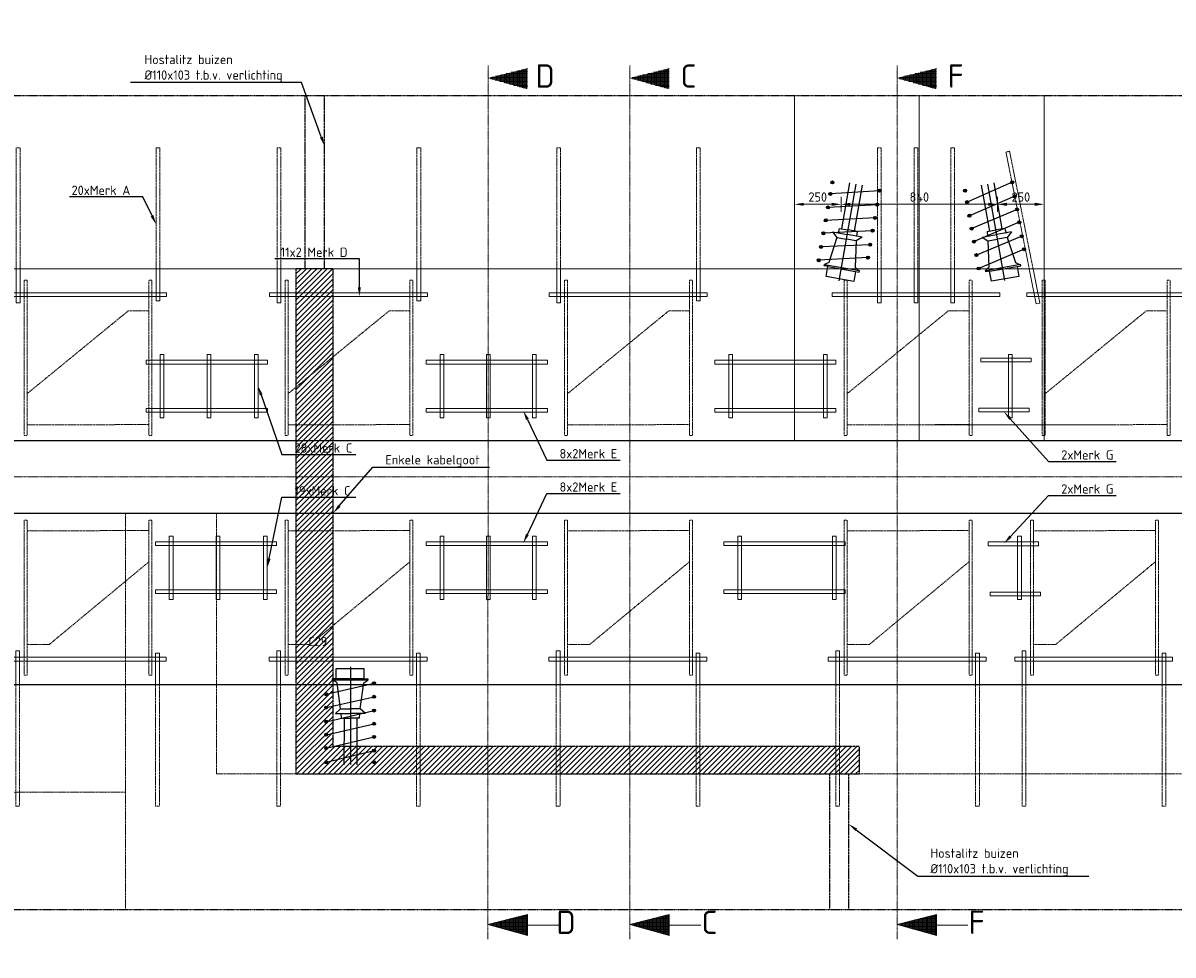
# Model space of a CAD drawing. Header units: millimetres. Extents: x -8028558 to 327273, y -63352 to 83293.
# Tile 85 of 195: x 106316 to 112486, y -8699 to -3700. Entities that reach past the tile are written whole.
import ezdxf
from ezdxf import colors
from ezdxf.entities.mleader import LeaderData, LeaderLine
from ezdxf.math import Vec2, Vec3

# ---------------------------------------------------------------- set-up
doc = ezdxf.new("R2010")
doc.units = ezdxf.units.MM
for name, pattern in [('NLCS-HIDDEN', [4, 2, -2]), ('XX-AFBREEK', [7, 4, -1, 1, -1]), ('ZZ-HIDDEN-SO', [4, 2, -2])]:
    doc.linetypes.add(name, pattern=pattern)
for name, color, linetype, lineweight in [('B-CO-BC-AFBREEKLIJN-G', 7, 'XX-AFBREEK', 18), ('B-CO-BC-BETONVORM-AD', 252, 'Continuous', 18), ('B-CO-BC-BETONVORM-GD', 90, 'Continuous', 25), ('B-CO-BC-BETONVORM-GN', 10, 'ZZ-HIDDEN-SO', 13), ('B-CO-BC-BETONVORM_GEWAPEND-T70', 210, 'Continuous', 70), ('B-CO-BC-BETONVORM_GEWAPEND-T70-50', 210, 'Continuous', 70), ('B-CO-BC-VOORSPANNING-GD', 200, 'Continuous', 25), ('B-CO-BC-WAPENING-G', 170, 'Continuous', 18), ('B-CO-BC-WAPENING-GN', 150, 'NLCS-HIDDEN', 13), ('B-CO-BC-WAPENING_HOOFDWAPENING-G', 170, 'Continuous', 18), ('B-CO-BC-WAPENING_HOOFDWAPENING-GN', 140, 'NLCS-HIDDEN', 13), ('B-CO-KL-OVERIG_MANTELBUIS - CENTREERLIJN-GD', 8, 'NLCS-HIDDEN', 25), ('N-CO-BC-WAPENING_LOOPLIJN-G', 10, 'Continuous', 18), ('X-XX-AL-AFBREEKLIJN-GD', 7, 'XX-AFBREEK', 25), ('X-XX-AL-M', 7, 'Continuous', 18), ('X-XX-AL-VERWIJZING-T25', 7, 'Continuous', 25)]:
    doc.layers.add(name, color=color, linetype=linetype, lineweight=lineweight)
doc.layers.add('B-CO-BC-KABELGOOT-A', color=253, linetype='Continuous', lineweight=25, transparency=0.6)
doc.styles.add('NLCS-ISO-MM10-T25', font='NLCS-ISO.ttf', dxfattribs={"height": 25})
doc.styles.add('NLCS-ISO-MM20-T25', font='NLCS-ISO.ttf', dxfattribs={"height": 50})
doc.styles.add('NLCS-ISO-MM50-T25', font='NLCS-ISO.ttf', dxfattribs={"height": 125})
doc.dimstyles.new('NLCS-MM20-T25-PIJL_L0_H4', dxfattribs={"dimscale": 20, "dimtxt": 2.5, "dimasz": 2.5, "dimexe": 2, "dimexo": 2, "dimgap": 0.7, "dimtad": 1, "dimdec": 0, "dimzin": 0, "dimdsep": 46, "dimtxsty": 'NLCS-ISO-MM20-T25', "dimcen": 0, "dimdle": 2, "dimclrd": 256, "dimclre": 256, "dimclrt": 256, "dimadec": 4, "dimazin": 0, "dimtfac": 1, "dimtdec": 3, "dimtofl": 0, "dimtmove": 0, "dimatfit": 3, "dimfxl": 2, "dimfxlon": 1, "dimtfillclr": 256, "dimtolj": 1, "dimtzin": 0, "dimlwd": -1, "dimlwe": -1, "dimarcsym": 0})

# ---------------------------------------------------------------- blocks, each defined once
blk = doc.blocks.new('*D818')
at = {"layer": 'X-XX-AL-M', "transparency": 16777216}
for p, q in [((110455, -4712.3), (110455, -4632.3)), ((110505, -4672.3), (110655.3, -4672.3)), ((110705.3, -4712.3), (110705.3, -4632.3))]:
    blk.add_line(p, q, dxfattribs=at)
for points in [[(110505, -4664), (110505, -4680.7), (110455, -4672.3)], [(110655.3, -4664), (110655.3, -4680.7), (110705.3, -4672.3)]]:
    blk.add_solid(points, dxfattribs=at)
at = {"layer": 'X-XX-AL-M', "transparency": 16777216, "insert": (110580.2, -4633.3), "char_height": 50, "attachment_point": 5, "style": 'NLCS-ISO-MM20-T25'}
blk.add_mtext('\\A1;250', dxfattribs=at)
blk = doc.blocks.new('*D819')
at = {"layer": 'X-XX-AL-M', "transparency": 16777216}
for p, q in [((110705.3, -4712.3), (110705.3, -4632.3)), ((110755.3, -4672.3), (111495.1, -4672.3)), ((111545.1, -4712.3), (111545.1, -4632.3))]:
    blk.add_line(p, q, dxfattribs=at)
for points in [[(110755.3, -4664), (110755.3, -4680.7), (110705.3, -4672.3)], [(111495.1, -4664), (111495.1, -4680.7), (111545.1, -4672.3)]]:
    blk.add_solid(points, dxfattribs=at)
at = {"layer": 'X-XX-AL-M', "transparency": 16777216, "insert": (111125.2, -4633.3), "char_height": 50, "attachment_point": 5, "style": 'NLCS-ISO-MM20-T25'}
blk.add_mtext('\\A1;840', dxfattribs=at)
blk = doc.blocks.new('*D820')
at = {"layer": 'X-XX-AL-M', "transparency": 16777216}
for p, q in [((111545.1, -4712.3), (111545.1, -4632.3)), ((111595.1, -4672.3), (111744.6, -4672.3)), ((111794.6, -4712.3), (111794.6, -4632.3))]:
    blk.add_line(p, q, dxfattribs=at)
for points in [[(111595.1, -4664), (111595.1, -4680.7), (111545.1, -4672.3)], [(111744.6, -4664), (111744.6, -4680.7), (111794.6, -4672.3)]]:
    blk.add_solid(points, dxfattribs=at)
at = {"layer": 'X-XX-AL-M', "transparency": 16777216, "insert": (111669.8, -4633.3), "char_height": 50, "attachment_point": 5, "style": 'NLCS-ISO-MM20-T25'}
blk.add_mtext('\\A1;250', dxfattribs=at)
blk = doc.blocks.new('Ankering kasten')
at = {"layer": 'B-CO-BC-WAPENING-GN'}
for points in [[(106279.8, -5018.4), (106279.8, -4369.3), (106299.8, -4369.3), (106299.8, -5018.4)], [(107029.8, -5018.4), (107029.8, -4369.3), (107049.8, -4369.3), (107049.8, -5018.4)]]:
    blk.add_lwpolyline(points, dxfattribs=at)
at = {"layer": 'B-CO-BC-WAPENING_HOOFDWAPENING-G'}
for points in [[(106279.8, -5018.4), (106279.8, -5201.5), (106299.8, -5201.5), (106299.8, -5018.4)], [(107029.8, -5018.4), (107029.8, -5189.3), (107049.8, -5189.3), (107049.8, -5018.4)]]:
    blk.add_lwpolyline(points, dxfattribs=at)
blk.add_lwpolyline([(106239.1, -5167.2), (107086.7, -5167.2), (107086.7, -5147.2), (106239.1, -5147.2)], close=True, dxfattribs=at)

msp = doc.modelspace()

# ---------------------------------------------------------------- hatches: boundary and pattern name
at = {"layer": 'B-CO-BC-KABELGOOT-A'}
h = msp.add_hatch(dxfattribs=at)
h.set_pattern_fill('ACO-BETON_GEWAPEND-SODMM', color=256, scale=10, pattern_type=2)
h.set_pattern_definition([(45, (0, 0), (-14.1421356, 14.1421356), [])])
h.paths.add_polyline_path([(107780.4, -5017.8), (107780.4, -7727.1), (110604.5, -7726.5), (110804.5, -7727.7), (110804.5, -7580), (107980.4, -7580), (107980.4, -5018.9)])
at = {"layer": 'N-CO-BC-WAPENING_LOOPLIJN-G', "ltscale": 500, "true_color": 0x636466}
h = msp.add_hatch(dxfattribs=at)
h.set_pattern_fill('ANGLE', color=251)
h.set_pattern_definition([(0, (-1559538.457, -169145.637), (0, 6.985), [5.08, -1.905]), (90, (-1559538.457, -169145.637), (-6.985, 4e-16), [5.08, -1.905])])
h.paths.add_polyline_path([(109023.1, -3942.4), (108811.7, -3995.3), (108811.7, -3995.6), (109023.1, -4055)])
h = msp.add_hatch(dxfattribs=at)
h.set_pattern_fill('ANGLE', color=251)
h.set_pattern_definition([(0, (-1558777.493, -169145.637), (0, 6.985), [5.08, -1.905]), (90, (-1558777.493, -169145.637), (-6.985, 4e-16), [5.08, -1.905])])
h.paths.add_polyline_path([(109784.1, -3942.4), (109572.7, -3995.3), (109572.7, -3995.6), (109784.1, -4055)])
h = msp.add_hatch(dxfattribs=at)
h.set_pattern_fill('ANGLE', color=251)
h.set_pattern_definition([(0, (-1557343.655, -169145.637), (0, 6.985), [5.08, -1.905]), (90, (-1557343.655, -169145.637), (-6.985, 4e-16), [5.08, -1.905])])
h.paths.add_polyline_path([(111217.9, -3942.4), (111006.5, -3995.3), (111006.5, -3995.6), (111217.9, -4055)])
h = msp.add_hatch(dxfattribs=at)
h.set_pattern_fill('ANGLE', color=251)
h.set_pattern_definition([(0, (-1559539.04, -173684.834), (0, 6.985), [5.08, -1.905]), (90, (-1559539.04, -173684.834), (-6.985, 4e-16), [5.08, -1.905])])
h.paths.add_polyline_path([(109022.6, -8594.2), (109022.6, -8481.6), (108811.2, -8534.5), (108811.2, -8534.8)])
h = msp.add_hatch(dxfattribs=at)
h.set_pattern_fill('ANGLE', color=251)
h.set_pattern_definition([(0, (-1558778.077, -173684.834), (0, 6.985), [5.08, -1.905]), (90, (-1558778.077, -173684.834), (-6.985, 4e-16), [5.08, -1.905])])
h.paths.add_polyline_path([(109783.5, -8594.2), (109783.5, -8481.6), (109572.1, -8534.5), (109572.1, -8534.8)])
h = msp.add_hatch(dxfattribs=at)
h.set_pattern_fill('ANGLE', color=251)
h.set_pattern_definition([(0, (-1557344.239, -173684.834), (0, 6.985), [5.08, -1.905]), (90, (-1557344.239, -173684.834), (-6.985, 4e-16), [5.08, -1.905])])
h.paths.add_polyline_path([(111217.4, -8594.2), (111217.4, -8481.6), (111006, -8534.5), (111006, -8534.8)])

# ---------------------------------------------------------------- linework, layer by layer
at = {"layer": 'B-CO-BC-AFBREEKLIJN-G', "flags": 128}
for points in [[(108810.6, -8614.6), (108810.6, -8454.6), (108811.2, -3927.8)], [(109571.5, -8614.6), (109571.6, -8454.6), (109572.1, -3927.8)], [(111005.4, -8614.6), (111005.4, -8454.6), (111006, -3927.8)], [(125891, -6134.2), (100463.2, -6134.2)]]:
    msp.add_lwpolyline(points, dxfattribs=at)
at = {"layer": 'B-CO-BC-BETONVORM-AD', "flags": 128}
msp.add_lwpolyline([(111168.1, -5854.6), (112168.1, -5854.6)], dxfattribs=at)
at = {"layer": 'B-CO-BC-BETONVORM-GD', "flags": 128}
for points in [[(103793.1, -5018.4), (123570, -5014.7)], [(124767.9, -5940.9), (101768.3, -5940.9)], [(103833.1, -6328.2), (120981.8, -6328.2)], [(103833.1, -7247.8), (120981.8, -7247.8)]]:
    msp.add_lwpolyline(points, dxfattribs=at)
at = {"layer": 'B-CO-BC-BETONVORM-GN', "flags": 128}
for points in [[(106865, -6328.2), (107354.5, -6328.2)], [(106865, -8454.6), (106865, -6328.2)], [(107354.5, -6328.2), (107354.5, -7727.1)], [(107354.5, -7727.1), (121137.5, -7727.1)], [(103828.1, -7826.2), (106865, -7826.2)]]:
    msp.add_lwpolyline(points, dxfattribs=at)
at = {"layer": 'B-CO-BC-VOORSPANNING-GD', "ltscale": 500, "flags": 128}
for points in [[(110658.7, -4554.9), (110650.8, -4553.5)], [(110650.8, -4553.5), (110666.6, -4556.3)], [(110660.1, -4547), (110657.3, -4562.8)], [(111615.9, -4555.7), (111631.6, -4552.9)], [(111623.7, -4554.3), (111615.9, -4555.7)], [(111622.4, -4546.4), (111625.1, -4562.2)], [(110647.9, -4616.3), (110640, -4615)], [(110640, -4615), (110655.8, -4617.7)], [(110649.3, -4608.5), (110646.5, -4624.2)], [(110912.1, -4599.4), (110904.3, -4598)], [(110904.3, -4598), (110920, -4600.8)], [(110913.5, -4591.5), (110910.7, -4607.3)], [(111362.5, -4600.4), (111378.2, -4597.6)], [(111370.3, -4599), (111362.5, -4600.4)], [(111368.9, -4591.1), (111371.7, -4606.9)], [(111635.6, -4621.5), (111638.4, -4637.3)], [(110635.1, -4689.2), (110627.2, -4687.9)], [(110627.2, -4687.9), (110643, -4690.6)], [(110636.5, -4681.4), (110633.7, -4697.1)], [(110898.9, -4674.5), (110891.1, -4673.2)], [(110891.1, -4673.2), (110906.8, -4675.9)], [(110900.3, -4666.7), (110897.6, -4682.4)], [(111373.3, -4661.8), (111389.1, -4659)], [(111381.2, -4660.4), (111373.3, -4661.8)], [(111379.8, -4652.5), (111382.6, -4668.3)], [(111629.1, -4630.8), (111644.9, -4628)], [(111637, -4629.4), (111629.1, -4630.8)], [(110624.4, -4750.4), (110621.6, -4766.2)], [(110886.5, -4745.2), (110878.7, -4743.9)], [(110878.7, -4743.9), (110894.4, -4746.6)], [(110887.9, -4737.4), (110885.1, -4753.1)], [(111386.2, -4734.7), (111401.9, -4731.9)], [(111394, -4733.3), (111386.2, -4734.7)], [(111392.6, -4725.4), (111395.4, -4741.2)], [(111641.6, -4701.5), (111657.4, -4698.7)], [(111649.5, -4700.1), (111641.6, -4701.5)], [(111648.1, -4692.2), (111650.9, -4708)], [(110623, -4758.3), (110615.1, -4756.9)], [(110615.1, -4756.9), (110630.9, -4759.7)], [(110874.5, -4813.8), (110866.6, -4812.4)], [(110866.6, -4812.4), (110882.4, -4815.1)], [(110875.9, -4805.9), (110873.1, -4821.6)], [(111398.3, -4803.8), (111414.1, -4801)], [(111406.2, -4802.4), (111398.3, -4803.8)], [(111404.8, -4794.5), (111407.6, -4810.2)], [(111653.7, -4770), (111669.4, -4767.2)], [(111661.6, -4768.6), (111653.7, -4770)], [(111660.2, -4760.7), (111663, -4776.5)], [(110610.8, -4827.9), (110602.9, -4826.5)], [(110602.9, -4826.5), (110618.6, -4829.3)], [(110612.1, -4820), (110609.4, -4835.8)], [(111410.6, -4873.3), (111426.4, -4870.6)], [(111418.5, -4872), (111410.6, -4873.3)], [(111417.1, -4864.1), (111419.9, -4879.8)], [(111666.9, -4845.1), (111682.7, -4842.3)], [(111674.8, -4843.7), (111666.9, -4845.1)], [(111673.4, -4835.8), (111676.2, -4851.6)], [(110598, -4900.8), (110590.1, -4899.4)], [(110590.1, -4899.4), (110605.8, -4902.2)], [(110599.4, -4892.9), (110596.6, -4908.7)], [(110861.3, -4888.8), (110853.4, -4887.5)], [(110853.4, -4887.5), (110869.2, -4890.2)], [(110862.7, -4881), (110859.9, -4896.7)], [(111679.2, -4914.7), (111695, -4911.9)], [(111687.1, -4913.3), (111679.2, -4914.7)], [(111685.7, -4905.4), (111688.5, -4921.2)], [(110585.4, -4972.6), (110577.5, -4971.2)], [(110577.5, -4971.2), (110593.2, -4974)], [(110586.7, -4964.7), (110584, -4980.5)], [(110615.1, -5002.5), (110616.5, -4994.7)], [(110849.1, -4958.5), (110841.2, -4957.1)], [(110841.2, -4957.1), (110857, -4959.8)], [(110850.5, -4950.6), (110847.7, -4966.3)], [(111423.5, -4946.2), (111439.2, -4943.5)], [(111431.4, -4944.8), (111423.5, -4946.2)], [(111430, -4937), (111432.8, -4952.7)], [(111669.3, -5001.6), (111667.9, -4993.7)], [(110634.8, -5006), (110615.1, -5002.5)], [(110625.3, -5060.2), (110634.8, -5006)], [(110634.8, -5006), (110782.6, -5031.9)], [(110782.6, -5031.9), (110773.1, -5086.1)], [(110782.6, -5031.9), (110802.3, -5035.4)], [(110802.3, -5035.4), (110803.7, -5027.5)], [(111436.2, -5018), (111451.9, -5015.2)], [(111444, -5016.6), (111436.2, -5018)], [(111442.6, -5008.8), (111445.4, -5024.5)], [(111482.2, -5034.6), (111480.8, -5026.7)], [(111501.9, -5031.1), (111482.2, -5034.6)], [(111501.9, -5031.1), (111649.6, -5005.1)], [(111511.5, -5085.3), (111501.9, -5031.1)], [(111659.2, -5059.2), (111511.5, -5085.3)], [(111649.6, -5005.1), (111669.3, -5001.6)], [(111649.6, -5005.1), (111659.2, -5059.2)], [(110773.1, -5086.1), (110625.3, -5060.2)], [(107995.3, -7216.7), (107975.3, -7216.7)], [(107975.3, -7216.7), (107975.3, -7224.7)], [(107995.3, -7216.7), (107995.3, -7161.7)], [(107995.3, -7161.7), (108145.3, -7161.7)], [(108145.3, -7216.7), (107995.3, -7216.7)], [(108145.3, -7161.7), (108145.3, -7216.7)], [(108145.3, -7216.7), (108165.3, -7216.7)], [(108165.3, -7216.7), (108165.3, -7224.7)], [(108207.8, -7241), (108191.8, -7241)], [(108199.8, -7249), (108199.8, -7233)], [(108199.8, -7241), (108207.8, -7241)], [(107950.5, -7300.6), (107934.5, -7300.6)], [(107942.5, -7308.6), (107942.5, -7292.6)], [(107942.5, -7300.6), (107950.5, -7300.6)], [(108207.8, -7313.9), (108191.8, -7313.9)], [(108199.8, -7321.9), (108199.8, -7305.9)], [(108199.8, -7313.9), (108207.8, -7313.9)], [(107950.5, -7371.3), (107934.5, -7371.3)], [(107942.5, -7379.3), (107942.5, -7363.3)], [(107942.5, -7371.3), (107950.5, -7371.3)], [(108207.8, -7387.9), (108191.8, -7387.9)], [(108199.8, -7395.9), (108199.8, -7379.9)], [(108199.8, -7387.9), (108207.8, -7387.9)], [(107950.5, -7447.5), (107934.5, -7447.5)], [(107942.5, -7455.5), (107942.5, -7439.5)], [(107942.5, -7447.5), (107950.5, -7447.5)], [(108207.8, -7458.6), (108191.8, -7458.6)], [(108199.8, -7466.6), (108199.8, -7450.6)], [(108199.8, -7458.6), (108207.8, -7458.6)], [(107950.5, -7517), (107934.5, -7517)], [(107942.5, -7525), (107942.5, -7509)], [(107942.5, -7517), (107950.5, -7517)], [(108199.8, -7536.7), (108199.8, -7520.7)], [(107950.5, -7588.8), (107934.5, -7588.8)], [(107942.5, -7596.8), (107942.5, -7580.8)], [(107942.5, -7588.8), (107950.5, -7588.8)], [(108207.8, -7528.7), (108191.8, -7528.7)], [(108199.8, -7528.7), (108207.8, -7528.7)], [(108207.8, -7602.7), (108191.8, -7602.7)], [(108199.8, -7610.7), (108199.8, -7594.7)], [(108199.8, -7602.7), (108207.8, -7602.7)], [(107950.5, -7665.1), (107934.5, -7665.1)], [(107942.5, -7673.1), (107942.5, -7657.1)], [(107942.5, -7665.1), (107950.5, -7665.1)], [(108207.8, -7665.1), (108191.8, -7665.1)], [(108199.8, -7673.1), (108199.8, -7657.1)], [(108199.8, -7665.1), (108207.8, -7665.1)]]:
    msp.add_lwpolyline(points, dxfattribs=at)
at = {"layer": 'B-CO-BC-VOORSPANNING-GD', "ltscale": 5, "flags": 128}
for points in [[(110695.2, -5081.9), (110786, -4564.7)], [(110709.3, -4804.4), (110752, -4557)], [(111623.7, -4554.3), (111381.2, -4660.4)], [(111584.6, -5081.8), (111493.3, -4564.7)], [(111570.2, -4804.4), (111527.3, -4557)], [(110912.1, -4599.4), (110647.9, -4616.3)], [(110776.5, -4816.2), (110820.5, -4569)], [(111503.1, -4816.2), (111458.8, -4569.1)], [(110898.9, -4674.5), (110635.1, -4689.2)], [(111637, -4629.4), (111394, -4733.3)], [(110886.5, -4745.2), (110623, -4758.3)], [(111649.5, -4700.1), (111406.2, -4802.4)], [(110694.8, -4801.7), (110689.1, -4826.4)], [(111661.6, -4768.6), (111418.5, -4872)], [(111584.7, -4801.7), (111590.4, -4826.3)], [(110874.5, -4813.8), (110610.8, -4827.9)], [(110682.5, -4850.2), (110639.2, -4984.1)], [(110659.2, -4820.8), (110682.5, -4850.2)], [(110786.1, -4868.4), (110781.1, -5009.1)], [(110817.9, -4848.6), (110786.1, -4868.4)], [(110791, -4818.6), (110788, -4843.7)], [(111674.8, -4843.7), (111431.4, -4944.8)], [(111461.6, -4848.7), (111493.5, -4868.4)], [(111488.6, -4818.6), (111491.6, -4843.7)], [(111493.5, -4868.4), (111498.6, -5009.1)], [(111620.3, -4820.7), (111597.1, -4850.1)], [(111597.1, -4850.1), (111640.5, -4984.1)], [(110861.3, -4888.8), (110598, -4900.8)], [(111687.1, -4913.3), (111444, -5016.6)], [(110849.1, -4958.5), (110585.4, -4972.6)], [(110639.2, -4984.1), (110616.5, -4994.7)], [(110616.5, -4994.7), (110803.7, -5027.5)], [(111480.8, -5026.7), (111667.9, -4993.7)], [(111640.5, -4984.1), (111663.2, -4994.5)], [(110781.1, -5009.1), (110798.9, -5026.7)], [(111498.6, -5009.1), (111480.8, -5026.7)], [(108072.8, -7152.4), (108072.8, -7677.5)], [(107942.5, -7300.6), (108199.8, -7241)], [(108165.3, -7224.7), (107975.3, -7224.7)], [(108000.7, -7239), (107980.2, -7224.7)], [(108020.2, -7378.4), (108000.7, -7239)], [(108125.3, -7378.4), (108144.8, -7239)], [(108144.8, -7239), (108165.3, -7224.7)], [(107942.5, -7371.3), (108199.8, -7313.9)], [(107942.5, -7447.5), (108199.8, -7387.9)], [(107992.2, -7403.4), (108020.2, -7378.4)], [(108023.9, -7428.3), (108022.6, -7403)], [(108121.6, -7428.3), (108122.9, -7403)], [(108153.3, -7403.4), (108125.3, -7378.4)], [(107942.5, -7517), (108199.8, -7458.6)], [(108038.7, -7428.1), (108038, -7679.2)], [(108106.9, -7428.1), (108107.6, -7679.2)], [(107942.5, -7588.8), (108199.8, -7528.7)], [(107942.5, -7665.1), (108199.8, -7602.7)]]:
    msp.add_lwpolyline(points, dxfattribs=at)
at = {"layer": 'B-CO-BC-VOORSPANNING-GD', "flags": 128}
for points in [[(110694.8, -4801.7), (110742.9, -4810.1)], [(110791, -4818.6), (110742.9, -4810.1)], [(111488.6, -4818.6), (111536.6, -4810.1)], [(111584.7, -4801.7), (111536.6, -4810.1)], [(110659.2, -4820.8), (110738.6, -4834.7)], [(110682.5, -4850.2), (110734.3, -4859.3)], [(110786.1, -4868.4), (110734.3, -4859.3)], [(110817.9, -4848.6), (110738.6, -4834.7)], [(111461.6, -4848.7), (111541, -4834.7)], [(111493.5, -4868.4), (111545.3, -4859.3)], [(111620.3, -4820.7), (111541, -4834.7)], [(111597.1, -4850.1), (111545.3, -4859.3)], [(107992.2, -7403.4), (108072.8, -7403.4)], [(108020.2, -7378.4), (108072.8, -7378.4)], [(108125.3, -7378.4), (108072.8, -7378.4)], [(108153.3, -7403.4), (108072.8, -7403.4)], [(108023.9, -7428.3), (108072.8, -7428.3)], [(108121.6, -7428.3), (108072.8, -7428.3)]]:
    msp.add_lwpolyline(points, dxfattribs=at)
at = {"layer": 'B-CO-BC-VOORSPANNING-GD', "ltscale": 500}
for centre in [(110658.7, -4554.9), (111623.7, -4554.3), (110647.9, -4616.3), (110912.1, -4599.4), (111370.3, -4599), (111637, -4629.4), (110635.1, -4689.2), (110898.9, -4674.5), (111381.2, -4660.4), (110623, -4758.3), (110886.5, -4745.2), (111394, -4733.3), (111649.5, -4700.1), (110874.5, -4813.8), (111406.2, -4802.4), (111661.6, -4768.6), (110610.8, -4827.9), (111418.5, -4872), (111674.8, -4843.7), (110598, -4900.8), (110861.3, -4888.8), (111687.1, -4913.3), (110585.4, -4972.6), (110849.1, -4958.5), (111431.4, -4944.8), (111444, -5016.6), (108199.8, -7241), (107942.5, -7300.6), (108199.8, -7313.9), (107942.5, -7371.3), (108199.8, -7387.9), (107942.5, -7447.5), (108199.8, -7458.6), (107942.5, -7517), (108199.8, -7528.7), (107942.5, -7588.8), (108199.8, -7602.7), (107942.5, -7665.1), (108199.8, -7665.1)]:
    msp.add_circle(centre, 8, dxfattribs=at)
at = {"layer": 'B-CO-BC-WAPENING-G', "flags": 128}
for points in [[(109022.6, -8537.9), (109191, -8537.9)], [(109783.5, -8537.9), (109952, -8537.9)], [(111217.4, -8537.9), (111385.8, -8537.9)]]:
    msp.add_lwpolyline(points, dxfattribs=at)
at = {"layer": 'B-CO-BC-WAPENING-GN'}
for points in [[(110900.4, -5018.4), (110900.4, -4369.3), (110920.4, -4369.3), (110920.4, -5018.4)], [(111097.3, -5018.4), (111097.3, -4369.3), (111117.3, -4369.3), (111117.3, -5018.4)], [(111294.1, -5018.4), (111294.1, -4369.3), (111314.1, -4369.3), (111314.1, -5018.4)], [(111735.4, -5018.4), (111609.4, -4388.1), (111589.9, -4392.5), (111715, -5018.4)]]:
    msp.add_lwpolyline(points, dxfattribs=at)
at = {"layer": 'B-CO-BC-WAPENING_HOOFDWAPENING-G'}
for points in [[(110900.4, -5018.4), (110900.4, -5201.5), (110920.4, -5201.5), (110920.4, -5018.4)], [(111097.3, -5018.4), (111097.3, -5201.5), (111117.3, -5201.5), (111117.3, -5018.4)], [(111294.1, -5018.4), (111294.1, -5201.5), (111314.1, -5201.5), (111314.1, -5018.4)], [(110657.5, -5167.2), (111557.5, -5167.2), (111557.5, -5147.2), (110657.5, -5147.2)], [(111701.4, -5167.2), (112549, -5167.2), (112549, -5147.2), (111701.4, -5147.2)], [(107052, -5817.3), (107072, -5817.3), (107072, -5477.3), (107052, -5477.3)], [(107303.3, -5817.3), (107323.3, -5817.3), (107323.3, -5477.3), (107303.3, -5477.3)], [(107557.1, -5817.3), (107577.1, -5817.3), (107577.1, -5477.3), (107557.1, -5477.3)], [(108554.1, -5817.3), (108574.1, -5817.3), (108574.1, -5477.3), (108554.1, -5477.3)], [(108802.8, -5817.3), (108822.8, -5817.3), (108822.8, -5477.3), (108802.8, -5477.3)], [(109049, -5817.3), (109069, -5817.3), (109069, -5477.3), (109049, -5477.3)], [(110102.6, -5817.3), (110122.6, -5817.3), (110122.6, -5477.3), (110102.6, -5477.3)], [(110610.3, -5817.3), (110630.3, -5817.3), (110630.3, -5477.3), (110610.3, -5477.3)], [(111603.7, -5817.3), (111623.7, -5817.3), (111623.7, -5477.3), (111603.7, -5477.3)], [(106977.2, -5529), (107627.2, -5529), (107627.2, -5509), (106977.2, -5509)], [(108479.3, -5529), (109129.3, -5529), (109129.3, -5509), (108479.3, -5509)], [(110027.8, -5529), (110677.8, -5529), (110677.8, -5509), (110027.8, -5509)], [(111455.7, -5516.7), (111725.7, -5516.7), (111725.7, -5496.7), (111455.7, -5496.7)], [(106977.2, -5787.1), (107627.2, -5787.1), (107627.2, -5767.1), (106977.2, -5767.1)], [(108479.3, -5787.1), (109129.3, -5787.1), (109129.3, -5767.1), (108479.3, -5767.1)], [(110027.8, -5787.1), (110677.8, -5787.1), (110677.8, -5767.1), (110027.8, -5767.1)], [(111444.8, -5785.6), (111714.8, -5785.6), (111714.8, -5765.6), (111444.8, -5765.6)], [(107101, -6451.8), (107121, -6451.8), (107121, -6791.8), (107101, -6791.8)], [(107352.3, -6451.8), (107372.3, -6451.8), (107372.3, -6791.8), (107352.3, -6791.8)], [(107606.1, -6451.8), (107626.1, -6451.8), (107626.1, -6791.8), (107606.1, -6791.8)], [(108554.1, -6451.8), (108574.1, -6451.8), (108574.1, -6791.8), (108554.1, -6791.8)], [(108802.8, -6451.8), (108822.8, -6451.8), (108822.8, -6791.8), (108802.8, -6791.8)], [(109049, -6451.8), (109069, -6451.8), (109069, -6791.8), (109049, -6791.8)], [(110151.6, -6451.8), (110171.6, -6451.8), (110171.6, -6791.8), (110151.6, -6791.8)], [(110659.3, -6451.8), (110679.3, -6451.8), (110679.3, -6791.8), (110659.3, -6791.8)], [(111652.7, -6451.8), (111672.7, -6451.8), (111672.7, -6791.8), (111652.7, -6791.8)], [(107026.2, -6482), (107676.2, -6482), (107676.2, -6502), (107026.2, -6502)], [(108479.3, -6482), (109129.3, -6482), (109129.3, -6502), (108479.3, -6502)], [(110076.8, -6482), (110726.8, -6482), (110726.8, -6502), (110076.8, -6502)], [(111493.8, -6483.5), (111763.8, -6483.5), (111763.8, -6503.5), (111493.8, -6503.5)], [(107026.2, -6740.1), (107676.2, -6740.1), (107676.2, -6760.1), (107026.2, -6760.1)], [(108479.3, -6740.1), (109129.3, -6740.1), (109129.3, -6760.1), (108479.3, -6760.1)], [(110076.8, -6740.1), (110726.8, -6740.1), (110726.8, -6760.1), (110076.8, -6760.1)], [(111504.7, -6752.4), (111774.7, -6752.4), (111774.7, -6772.4), (111504.7, -6772.4)]]:
    msp.add_lwpolyline(points, close=True, dxfattribs=at)
for points in [[(111715, -5018.4), (111752.4, -5205.6), (111772, -5201.7), (111735.4, -5018.4)], [(107027.5, -7247.8), (107027.5, -7079.8), (107047.5, -7079.8), (107047.5, -7247.8)]]:
    msp.add_lwpolyline(points, dxfattribs=at)
at = {"layer": 'B-CO-BC-WAPENING_HOOFDWAPENING-GN', "flags": 128}
for points in [[(106337.8, -5688.1), (106337.8, -5080), (106321.8, -5080), (106321.8, -5911.5), (106337.8, -5911.5), (106337.8, -5855.6)], [(106991.9, -5243.6), (106991.9, -5080), (107007.9, -5080), (107007.9, -5911.5), (106991.9, -5911.5), (106991.9, -5853.7)], [(107737.8, -5688.1), (107737.8, -5080), (107721.8, -5080), (107721.8, -5911.5), (107737.8, -5911.5), (107737.8, -5855.6)], [(108391.9, -5243.6), (108391.9, -5080), (108407.9, -5080), (108407.9, -5911.5), (108391.9, -5911.5), (108391.9, -5853.7)], [(109237.8, -5688.1), (109237.8, -5080), (109221.8, -5080), (109221.8, -5911.5), (109237.8, -5911.5), (109237.8, -5855.6)], [(109891.9, -5243.6), (109891.9, -5080), (109907.9, -5080), (109907.9, -5911.5), (109891.9, -5911.5), (109891.9, -5853.7)], [(110737.8, -5688.1), (110737.8, -5080), (110721.8, -5080), (110721.8, -5911.5), (110737.8, -5911.5), (110737.8, -5855.6)], [(111391.9, -5243.6), (111391.9, -5080), (111407.9, -5080), (111407.9, -5911.5), (111391.9, -5911.5), (111391.9, -5853.7)], [(111800.1, -5688.1), (111800.1, -5080), (111784.1, -5080), (111784.1, -5911.5), (111800.1, -5911.5), (111800.1, -5855.6)], [(112454.2, -5243.6), (112454.2, -5080), (112470.2, -5080), (112470.2, -5911.5), (112454.2, -5911.5), (112454.2, -5853.7)], [(106337.9, -7033.9), (106337.9, -7197.6), (106321.9, -7197.6), (106321.9, -6366.1), (106337.9, -6366.1), (106337.9, -6423.9)], [(106991.9, -6589.5), (106991.9, -7197.6), (107007.9, -7197.6), (107007.9, -6366.1), (106991.9, -6366.1), (106991.9, -6423.9)], [(107737.9, -7033.9), (107737.9, -7197.6), (107721.9, -7197.6), (107721.9, -6366.1), (107737.9, -6366.1), (107737.9, -6423.9)], [(108391.9, -6589.5), (108391.9, -7197.6), (108407.9, -7197.6), (108407.9, -6366.1), (108391.9, -6366.1), (108391.9, -6423.9)], [(109237.9, -7033.9), (109237.9, -7197.6), (109221.9, -7197.6), (109221.9, -6366.1), (109237.9, -6366.1), (109237.9, -6423.9)], [(109891.9, -6589.5), (109891.9, -7197.6), (109907.9, -7197.6), (109907.9, -6366.1), (109891.9, -6366.1), (109891.9, -6423.9)], [(110737.9, -7033.9), (110737.9, -7197.6), (110721.9, -7197.6), (110721.9, -6366.1), (110737.9, -6366.1), (110737.9, -6423.9)], [(111391.9, -6589.5), (111391.9, -7197.6), (111407.9, -7197.6), (111407.9, -6366.1), (111391.9, -6366.1), (111391.9, -6423.9)], [(111737.9, -7033.9), (111737.9, -7197.6), (111721.9, -7197.6), (111721.9, -6366.1), (111737.9, -6366.1), (111737.9, -6423.9)], [(112391.9, -6589.5), (112391.9, -7197.6), (112407.9, -7197.6), (112407.9, -6366.1), (112391.9, -6366.1), (112391.9, -6423.9)]]:
    msp.add_lwpolyline(points, dxfattribs=at)
for points in [[(106337.8, -5855.6), (106991.9, -5853.7), (106991.9, -5243.6), (106880.9, -5243.6), (106337.8, -5688)], [(107737.8, -5855.6), (108391.9, -5853.7), (108391.9, -5243.6), (108280.9, -5243.6), (107737.8, -5688)], [(109237.8, -5855.6), (109891.9, -5853.7), (109891.9, -5243.6), (109780.9, -5243.6), (109237.8, -5688)], [(110737.8, -5855.6), (111391.9, -5853.7), (111391.9, -5243.6), (111280.9, -5243.6), (110737.8, -5688)], [(111800.1, -5855.6), (112454.2, -5853.7), (112454.2, -5243.6), (112343.2, -5243.6), (111800.1, -5688)], [(106991.9, -6422), (106337.9, -6423.9), (106337.9, -7033.9), (106455.8, -7033.9), (106991.9, -6589.5)], [(108391.9, -6422), (107737.9, -6423.9), (107737.9, -7033.9), (107855.8, -7033.9), (108391.9, -6589.5)], [(109891.9, -6422), (109237.9, -6423.9), (109237.9, -7033.9), (109355.8, -7033.9), (109891.9, -6589.5)], [(111391.9, -6422), (110737.9, -6423.9), (110737.9, -7033.9), (110855.8, -7033.9), (111391.9, -6589.5)], [(112391.9, -6422), (111737.9, -6423.9), (111737.9, -7033.9), (111855.8, -7033.9), (112391.9, -6589.5)]]:
    msp.add_lwpolyline(points, close=True, dxfattribs=at)
at = {"layer": 'B-CO-KL-OVERIG_MANTELBUIS - CENTREERLIJN-GD', "flags": 128}
for points in [[(107830.4, -5018.4), (107830.4, -4088.5)], [(107933.4, -5018.4), (107933.4, -4088.5)], [(110644.1, -8454.6), (110644.1, -7727.7)], [(110747.1, -8454.6), (110747.1, -7727.7)]]:
    msp.add_lwpolyline(points, dxfattribs=at)
msp.add_lwpolyline([(107780.4, -5017.8), (107780.4, -7727.1), (110604.5, -7726.5), (110804.5, -7727.7), (110804.5, -7580), (107980.4, -7580), (107980.4, -5018.9)], close=True, dxfattribs=at)
at = {"layer": 'N-CO-BC-WAPENING_LOOPLIJN-G', "ltscale": 200, "flags": 128}
for points in [[(110455, -4088.5), (110455, -5940.9)], [(111125, -4088.5), (111125, -5940.9)], [(111794.6, -4088.5), (111794.6, -5940.9)]]:
    msp.add_lwpolyline(points, dxfattribs=at)
at = {"layer": 'N-CO-BC-WAPENING_LOOPLIJN-G', "ltscale": 500, "flags": 128}
for points in [[(108810.6, -8534.6), (109022.6, -8481.6)], [(109022.6, -8481.6), (109022.6, -8594.2)], [(109571.6, -8534.6), (109783.5, -8481.6)], [(109783.5, -8481.6), (109783.5, -8594.2)], [(111005.4, -8534.6), (111217.4, -8481.6)], [(111217.4, -8481.6), (111217.4, -8594.2)], [(109022.6, -8594.2), (108810.6, -8534.6)], [(109783.5, -8594.2), (109571.6, -8534.6)], [(111217.4, -8594.2), (111005.4, -8534.6)]]:
    msp.add_lwpolyline(points, dxfattribs=at)
at = {"layer": 'X-XX-AL-AFBREEKLIJN-GD', "flags": 128}
for points in [[(101227.7, -4088.5), (125171.5, -4088.5)], [(101297.7, -8454.6), (124977.4, -8454.6)]]:
    msp.add_lwpolyline(points, dxfattribs=at)

# ---------------------------------------------------------------- block references
at = {"layer": 'B-CO-BC-BETONVORM-AD'}
for p in [(0, 0), (1400, 0), (2900, 0)]:
    msp.add_blockref('Ankering kasten', p, dxfattribs=at)
at = {"layer": 'B-CO-BC-BETONVORM-AD', "xscale": -1, "rotation": 180}
for p in [(-2.4, -12269.1), (1397.6, -12269.1), (2897.6, -12269.1), (4397.6, -12269.1), (5397.6, -12269.1)]:
    msp.add_blockref('Ankering kasten', p, dxfattribs=at)

# ---------------------------------------------------------------- texts
at = {"layer": 'B-CO-BC-BETONVORM_GEWAPEND-T70', "ltscale": 500, "insert": (107948.7, -6992.1), "char_height": 50, "attachment_point": 3, "style": 'NLCS-ISO-MM20-T25'}
msp.add_mtext_dynamic_manual_height_columns('C29', width=97.558, gutter_width=35, heights=[0], dxfattribs=at)
at = {"layer": 'B-CO-BC-BETONVORM_GEWAPEND-T70-50', "ltscale": 500, "char_height": 125, "attachment_point": 3, "style": 'NLCS-ISO-MM50-T25'}
for s, insert in [('D', (109168.3, -3921.7)), ('C', (109929.3, -3921.7)), ('F', (111363.1, -3921.7)), ('D', (109280.8, -8460.9)), ('C', (110041.8, -8460.9)), ('F', (111475.6, -8460.9))]:
    msp.add_mtext_dynamic_manual_height_columns(s, width=332.893, gutter_width=35, heights=[0], dxfattribs=dict(at, insert=insert))

# ---------------------------------------------------------------- dimensions: what is measured, and where the dimension line sits
at = {"layer": 'X-XX-AL-M'}
for base, p1, p2, picture, middle in [((110705.3, -4672.3), (110455, -5018.4), (110705.3, -5018.4), '*D818', (110580.2, -4633.3)), ((111545.1, -4672.3), (110705.3, -5018.4), (111545.1, -5018.4), '*D819', (111125.2, -4633.3)), ((111794.5874, -4672.331), (111545.0696, -5018.3557), (111794.5874, -5018.3557), '*D820', (111669.8285, -4633.331))]:
    dim = msp.add_linear_dim(base=base, p1=p1, p2=p2, dimstyle='NLCS-MM20-T25-PIJL_L0_H4', dxfattribs=at)
    dim.commit()
    dim.dimension.update_dxf_attribs({"geometry": picture, "text_midpoint": middle})

# ---------------------------------------------------------------- leaders
at = {"layer": 'X-XX-AL-VERWIJZING-T25'}
ml = msp.add_multileader_mtext('Standard', dxfattribs=at)
ml.set_content('Merk B', color=256, style='NLCS-ISO-MM10-T25')
ml.set_leader_properties(color=256, linetype='ByLayer', lineweight=-1)
ml.build(insert=Vec2(0, 0))
ml.multileader.update_dxf_attribs({"text_left_attachment_type": 5, "text_right_attachment_type": 5, "dogleg_length": 25, "arrow_head_size": 25})
ctx = ml.context
ctx.base_point, ctx.char_height, ctx.arrow_head_size, ctx.landing_gap_size, ctx.plane_origin = Vec3(137517.8, -36029.7), 25, 25, 9, Vec3(137783.2, -36013.1)
ctx.left_attachment, ctx.right_attachment = 5, 5
notes = []
notes.append((ctx, [(0, (0, 0, 0), (0, 0), (1, 0), 1, [])]))
ctx.mtext.insert, ctx.mtext.flow_direction = Vec3(137526.8, -35999.7), 5
ml = msp.add_multileader_mtext('Standard', dxfattribs=at)
ml.set_content('Hostalitz buizen \\PØ110x103 t.b.v. verlichting', color=256, style='NLCS-ISO-MM20-T25')
ml.set_leader_properties(color=256, linetype='ByLayer', lineweight=-1)
ml.build(insert=Vec2(0, 0))
ml.multileader.update_dxf_attribs({"text_left_attachment_type": 5, "text_right_attachment_type": 5, "dogleg_length": 50, "arrow_head_size": 50})
ctx = ml.context
ctx.base_point, ctx.char_height, ctx.arrow_head_size, ctx.landing_gap_size, ctx.plane_origin = Vec3(106949.9, -4018.9), 50, 50, 18, Vec3(107538.4, -5577.2)
ctx.left_attachment, ctx.right_attachment = 5, 5
notes.append((ctx, [(1, (1, 1, 0), (107810.9, -4018.9), (-1, 0), 50, [(0, [(107933.4, -4358.1)], 0, [])])]))
ctx.mtext.insert, ctx.mtext.flow_direction = Vec3(106967.9, -3870.6), 5
ml = msp.add_multileader_mtext('Standard', dxfattribs=at)
ml.set_content('20xMerk A', color=256, style='NLCS-ISO-MM20-T25')
ml.set_leader_properties(color=256, linetype='ByLayer', lineweight=-1)
ml.build(insert=Vec2(0, 0))
ml.multileader.update_dxf_attribs({"text_left_attachment_type": 5, "text_right_attachment_type": 5, "dogleg_length": 50, "arrow_head_size": 50})
ctx = ml.context
ctx.base_point, ctx.char_height, ctx.arrow_head_size, ctx.landing_gap_size, ctx.plane_origin = Vec3(106558.7, -4632.2), 50, 50, 18, Vec3(106978.5, -4779.3)
ctx.left_attachment, ctx.right_attachment = 5, 5
notes.append((ctx, [(0, (1, 1, 0), (106959.7, -4632.2), (-1, 0), 50, [(0, [(107029.8, -4779.3)], 0, [])])]))
ctx.mtext.insert, ctx.mtext.flow_direction = Vec3(106576.7, -4572.2), 5
ml = msp.add_multileader_mtext('Standard', dxfattribs=at)
ml.set_content('11x2 Merk D', color=256, style='NLCS-ISO-MM20-T25')
ml.set_leader_properties(color=256, linetype='ByLayer', lineweight=-1)
ml.build(insert=Vec2(0, 0))
ml.multileader.update_dxf_attribs({"text_left_attachment_type": 5, "text_right_attachment_type": 5, "dogleg_length": 50, "arrow_head_size": 50})
ctx = ml.context
ctx.base_point, ctx.char_height, ctx.arrow_head_size, ctx.landing_gap_size, ctx.plane_origin = Vec3(107680.4, -4964.2), 50, 50, 18, Vec3(108120.5, -5167.2)
ctx.left_attachment, ctx.right_attachment = 5, 5
notes.append((ctx, [(0, (1, 1, 0), (108121.4, -4964.2), (-1, 0), 50, [(0, [(108120.5, -5167.2)], 0, [])])]))
ctx.mtext.insert, ctx.mtext.flow_direction = Vec3(107698.4, -4904.2), 5
ml = msp.add_multileader_mtext('Standard', dxfattribs=at)
ml.set_content('28xMerk C', color=256, style='NLCS-ISO-MM20-T25')
ml.set_leader_properties(color=256, linetype='ByLayer', lineweight=-1)
ml.build(insert=Vec2(0, 0))
ml.multileader.update_dxf_attribs({"text_left_attachment_type": 5, "text_right_attachment_type": 5, "dogleg_length": 50, "arrow_head_size": 50})
ctx = ml.context
ctx.base_point, ctx.char_height, ctx.arrow_head_size, ctx.landing_gap_size, ctx.plane_origin = Vec3(107754.9, -6014.5), 50, 50, 18, Vec3(107628.7, -5647.3)
ctx.left_attachment, ctx.right_attachment = 5, 5
notes.append((ctx, [(0, (1, 1, 0), (107704.9, -6014.5), (1, 0), 50, [(0, [(107577.1, -5647.3)], 0, [])])]))
ctx.mtext.insert, ctx.mtext.flow_direction = Vec3(107772.9, -5954.5), 5
ml = msp.add_multileader_mtext('Standard', dxfattribs=at)
ml.set_content('8x2Merk E', color=256, style='NLCS-ISO-MM20-T25')
ml.set_leader_properties(color=256, linetype='ByLayer', lineweight=-1)
ml.build(insert=Vec2(0, 0))
ml.multileader.update_dxf_attribs({"text_left_attachment_type": 5, "text_right_attachment_type": 5, "dogleg_length": 50, "arrow_head_size": 50})
ctx = ml.context
ctx.base_point, ctx.char_height, ctx.arrow_head_size, ctx.landing_gap_size, ctx.plane_origin = Vec3(109176.7, -6044.8), 50, 50, 18, Vec3(109000.8, -5780.8)
ctx.left_attachment, ctx.right_attachment = 5, 5
notes.append((ctx, [(0, (1, 1, 0), (109126.7, -6044.8), (1, 0), 50, [(0, [(109000.8, -5780.8)], 0, [])])]))
ctx.mtext.insert, ctx.mtext.flow_direction = Vec3(109194.7, -5984.8), 5
ml = msp.add_multileader_mtext('Standard', dxfattribs=at)
ml.set_content('2xMerk G', color=256, style='NLCS-ISO-MM20-T25')
ml.set_leader_properties(color=256, linetype='ByLayer', lineweight=-1)
ml.build(insert=Vec2(0, 0))
ml.multileader.update_dxf_attribs({"text_left_attachment_type": 5, "text_right_attachment_type": 5, "dogleg_length": 50, "arrow_head_size": 50})
ctx = ml.context
ctx.base_point, ctx.char_height, ctx.arrow_head_size, ctx.landing_gap_size, ctx.plane_origin = Vec3(111868.7, -6051.5), 50, 50, 18, Vec3(111579.8, -5785.6)
ctx.left_attachment, ctx.right_attachment = 5, 5
notes.append((ctx, [(0, (1, 1, 0), (111818.7, -6051.5), (1, 0), 50, [(0, [(111579.8, -5785.6)], 0, [])])]))
ctx.mtext.insert, ctx.mtext.flow_direction = Vec3(111886.7, -5991.5), 5
ml = msp.add_multileader_mtext('Standard', dxfattribs=at)
ml.set_content('8x2Merk E', color=256, style='NLCS-ISO-MM20-T25')
ml.set_leader_properties(color=256, linetype='ByLayer', lineweight=-1)
ml.build(insert=Vec2(0, 0))
ml.multileader.update_dxf_attribs({"text_left_attachment_type": 5, "text_right_attachment_type": 5, "dogleg_length": 50, "arrow_head_size": 50})
ctx = ml.context
ctx.base_point, ctx.char_height, ctx.arrow_head_size, ctx.landing_gap_size, ctx.plane_origin = Vec3(109176.7, -6223.7), 50, 50, 18, Vec3(109000.8, -6487.7)
ctx.left_attachment, ctx.right_attachment = 5, 5
notes.append((ctx, [(0, (1, 1, 0), (109126.7, -6223.7), (1, 0), 50, [(0, [(109000.8, -6487.7)], 0, [])])]))
ctx.mtext.insert, ctx.mtext.flow_direction = Vec3(109194.7, -6163.7), 5
ml = msp.add_multileader_mtext('Standard', dxfattribs=at)
ml.set_content('2xMerk G', color=256, style='NLCS-ISO-MM20-T25')
ml.set_leader_properties(color=256, linetype='ByLayer', lineweight=-1)
ml.build(insert=Vec2(0, 0))
ml.multileader.update_dxf_attribs({"text_left_attachment_type": 5, "text_right_attachment_type": 5, "dogleg_length": 50, "arrow_head_size": 50})
ctx = ml.context
ctx.base_point, ctx.char_height, ctx.arrow_head_size, ctx.landing_gap_size, ctx.plane_origin = Vec3(111868.7, -6234), 50, 50, 18, Vec3(111579.8, -6435.7)
ctx.left_attachment, ctx.right_attachment = 5, 5
notes.append((ctx, [(0, (1, 1, 0), (111818.7, -6234), (1, 0), 50, [(0, [(111579.8, -6491)], 0, [])])]))
ctx.mtext.insert, ctx.mtext.flow_direction = Vec3(111886.7, -6174), 5
ml = msp.add_multileader_mtext('Standard', dxfattribs=at)
ml.set_content('19xMerk C', color=256, style='NLCS-ISO-MM20-T25')
ml.set_leader_properties(color=256, linetype='ByLayer', lineweight=-1)
ml.build(insert=Vec2(0, 0))
ml.multileader.update_dxf_attribs({"text_left_attachment_type": 5, "text_right_attachment_type": 5, "dogleg_length": 50, "arrow_head_size": 50})
ctx = ml.context
ctx.base_point, ctx.char_height, ctx.arrow_head_size, ctx.landing_gap_size, ctx.plane_origin = Vec3(107754.9, -6243.9), 50, 50, 18, Vec3(107677.7, -6621.8)
ctx.left_attachment, ctx.right_attachment = 5, 5
notes.append((ctx, [(0, (1, 1, 0), (107704.9, -6243.9), (1, 0), 50, [(0, [(107626.1, -6621.8)], 0, [])])]))
ctx.mtext.insert, ctx.mtext.flow_direction = Vec3(107772.9, -6183.9), 5
ml = msp.add_multileader_mtext('Standard', dxfattribs=at)
ml.set_content('Hostalitz buizen \\PØ110x103 t.b.v. verlichting', color=256, style='NLCS-ISO-MM20-T25')
ml.set_leader_properties(color=256, linetype='ByLayer', lineweight=-1)
ml.build(insert=Vec2(0, 0))
ml.multileader.update_dxf_attribs({"text_left_attachment_type": 5, "text_right_attachment_type": 5, "dogleg_length": 50, "arrow_head_size": 50})
ctx = ml.context
ctx.base_point, ctx.char_height, ctx.arrow_head_size, ctx.landing_gap_size, ctx.plane_origin = Vec3(111166.9, -8276), 50, 50, 18, Vec3(110352.1, -9216.4)
ctx.left_attachment, ctx.right_attachment = 5, 5
notes.append((ctx, [(0, (1, 1, 0), (111116.9, -8276), (1, 0), 50, [(0, [(110747.1, -7997.3)], 0, [])])]))
ctx.mtext.insert, ctx.mtext.flow_direction = Vec3(111184.9, -8127.6), 5
for ctx, leaders in notes:
    for number, flags, end, landing, length, lines in leaders:
        leader = LeaderData()
        leader.index, (leader.has_last_leader_line, leader.has_dogleg_vector, leader.attachment_direction) = number, flags
        leader.last_leader_point, leader.dogleg_vector, leader.dogleg_length = Vec3(end), Vec3(landing), length
        for number, points, colour, breaks in lines:
            line = LeaderLine()
            line.index, line.vertices, line.color, line.breaks = number, Vec3.list(points), colors.encode_raw_color(colour), breaks
            leader.lines.append(line)
        ctx.leaders.append(leader)

# ---------------------------------------------------------------- next in the draw order: leaders
ml = msp.add_multileader_mtext('Standard', dxfattribs=at)
ml.set_content('Enkele kabelgoot', color=256, style='NLCS-ISO-MM20-T25')
ml.set_leader_properties(color=256, linetype='ByLayer', lineweight=-1)
ml.build(insert=Vec2(0, 0))
ml.multileader.update_dxf_attribs({"text_left_attachment_type": 5, "text_right_attachment_type": 5, "dogleg_length": 50, "arrow_head_size": 50})
ctx = ml.context
ctx.base_point, ctx.char_height, ctx.arrow_head_size, ctx.landing_gap_size, ctx.plane_origin = Vec3(108242.6, -6082.6), 50, 50, 18, Vec3(109192.5, -6177.2)
ctx.left_attachment, ctx.right_attachment = 5, 5
notes = []
notes.append((ctx, [(1, (1, 1, 0), (108192.6, -6082.6), (1, 0), 50, [(0, [(107980.4, -6328.2)], 0, [])])]))
ctx.mtext.insert, ctx.mtext.flow_direction = Vec3(108260.6, -6017.6), 5
ctx.mtext.has_bg_fill, ctx.mtext.bg_color, ctx.mtext.bg_scale_factor, ctx.mtext.bg_transparency, ctx.mtext.use_window_bg_color = 1, -1027028792, 1.5, 0, 1
for ctx, leaders in notes:
    for number, flags, end, landing, length, lines in leaders:
        leader = LeaderData()
        leader.index, (leader.has_last_leader_line, leader.has_dogleg_vector, leader.attachment_direction) = number, flags
        leader.last_leader_point, leader.dogleg_vector, leader.dogleg_length = Vec3(end), Vec3(landing), length
        for number, points, colour, breaks in lines:
            line = LeaderLine()
            line.index, line.vertices, line.color, line.breaks = number, Vec3.list(points), colors.encode_raw_color(colour), breaks
            leader.lines.append(line)
        ctx.leaders.append(leader)

doc.saveas('drawing.dxf')
